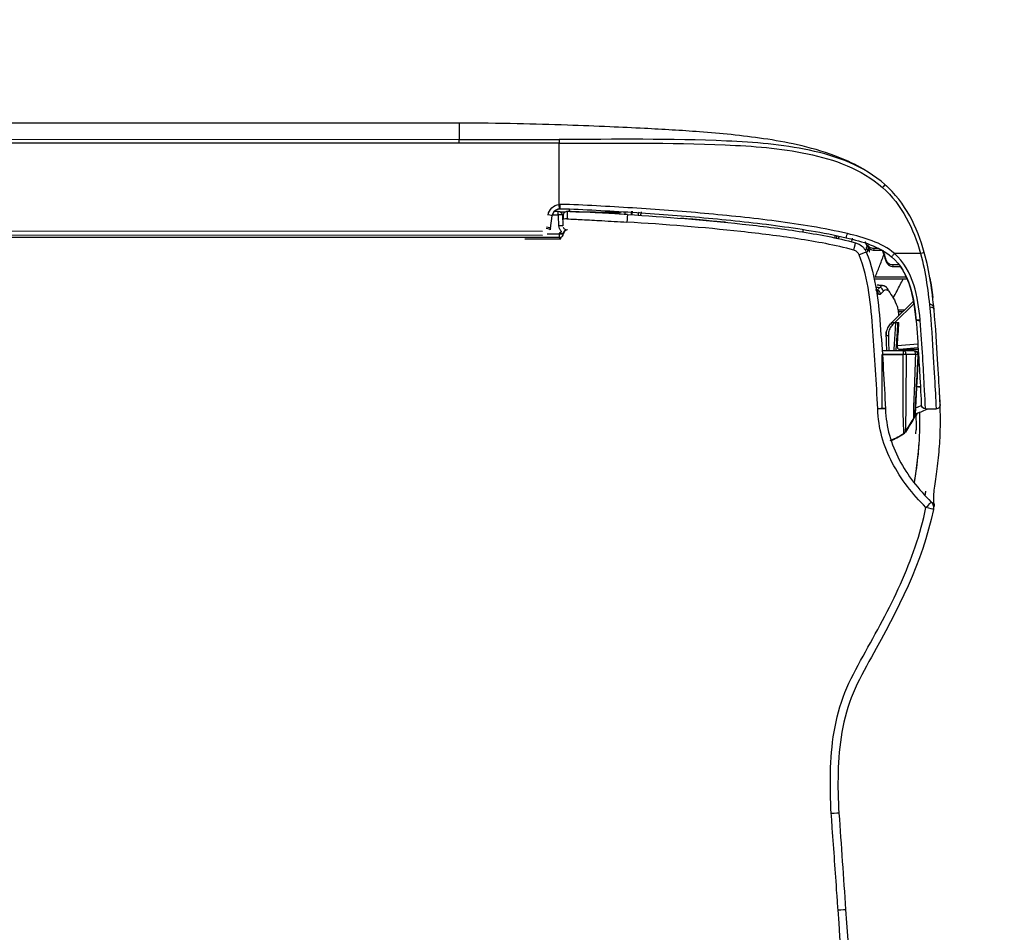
# Model space of a CAD drawing. Header units: millimetres. Extents: x -424979 to 718034, y -72486 to 344972.
# Tile 180 of 256: x 563113 to 563401, y 145398 to 145665. Entities that reach past the tile are written whole.
import ezdxf
from ezdxf.xclip import XClip

# ---------------------------------------------------------------- set-up
doc = ezdxf.new("R2010")
doc.units = ezdxf.units.MM
doc.header["$MEASUREMENT"] = 0
doc.header["$XCLIPFRAME"] = 0
doc.layers.add('IS_KLIM_urządzenia', color=3, linetype='Continuous')
doc.layers.add('Rysunki i obrazki', color=7, linetype='Continuous')
doc.layers.add('SKAN - RZUT_7_0_Nr_pióra__1', color=7, linetype='Continuous', lineweight=13)
picture_1 = doc.add_image_def('image7.tif', size_in_pixel=(14115, 7016))

# ---------------------------------------------------------------- blocks, each defined once
blk = doc.blocks.new('Rysunek_7_7', base_point=(-247133.12, 120862.67))
at = {"layer": 'SKAN - RZUT_7_0_Nr_pióra__1', "color": 7, "lineweight": 13}
image = blk.add_image(picture_1, insert=(-306883.09, 91162.66), size_in_units=(119499.94, 59400.02), dxfattribs=at)
image.set_boundary_path([(-0.5, -0.5), (14114.5, 7015.5)])
blk = doc.blocks.new('G$CFEA986A8')
at = {"layer": 'IS_KLIM_urządzenia', "linetype": 'Continuous'}
for p, q in [((2.71, 28.23), (3.1, 35.54)), ((3.1, 35.54), (3.1, 35.54)), ((3.24, 36.01), (3.24, 36.02)), ((3.24, 36.02), (3.24, 36.01)), ((2.74, 28.23), (2.74, 28.23)), ((3.03, 28.23), (3.03, 28.23)), ((4.22, 28.23), (4.22, 28.23)), ((4.55, 28.23), (4.55, 28.23)), ((2.73, 27.62), (4.82, 27.62)), ((2.74, 27.41), (5, 27.61)), ((5.25, 27.13), (2.77, 26.91)), ((3.18, 21.95), (5.57, 24.34)), ((5.93, 24.34), (3.22, 21.63)), ((5.57, 24.34), (5.44, 24.33)), ((5.57, 24.34), (5.85, 24.61)), ((5.93, 24.34), (5.57, 24.34)), ((6.02, 24.44), (5.93, 24.34)), ((46.34, 14.13), (46.34, 14)), ((50.7, 14.13), (46.34, 14.13)), ((46.52, 13.99), (46.52, 13.96)), ((46.52, 13.96), (921.55, 13.84)), ((46.52, 13.51), (46.52, 13.96)), ((48, 13.51), (46.52, 13.51)), ((48.58, 13.7), (919.48, 13.58)), ((47.59, 12.8), (47.38, 11.3)), ((919.48, 13.06), (48.58, 13.18)), ((46.64, 11.21), (47.36, 11.21)), ((46.64, 11.21), (46.64, 10.75)), ((46.54, 9.92), (46.54, 2.46)), ((47.11, 10.75), (46.64, 10.75)), ((58.74, 2.46), (909.33, 2.34)), ((909.33, 1.87), (58.74, 1.98)), ((58.74, 0), (58.74, 1.98)), ((58.73, 0), (909.33, -0.12))]:
    blk.add_line(p, q, dxfattribs=at)
for points in [[(37.64, 10.75, 0), (37.64, 10.76, 0), (37.64, 10.76, 0), (37.64, 10.77, 0), (37.64, 10.78, 0), (37.64, 10.79, 0), (37.64, 10.8, 0), (37.64, 10.81, 0), (37.64, 10.82, 0), (37.64, 10.83, 0), (37.64, 10.84, 0), (37.64, 10.84, 0), (37.65, 10.85, 0), (37.65, 10.86, 0), (37.65, 10.87, 0), (37.65, 10.88, 0), (37.65, 10.89, 0), (37.65, 10.9, 0), (37.65, 10.91, 0), (37.65, 10.92, 0), (37.65, 10.92, 0), (37.65, 10.93, 0), (37.65, 10.94, 0), (37.65, 10.95, 0), (37.65, 10.96, 0), (37.65, 10.97, 0), (37.65, 10.98, 0), (37.65, 10.99, 0), (37.65, 11, 0), (37.65, 11, 0), (37.65, 11.01, 0), (37.65, 11.02, 0), (37.65, 11.03, 0), (37.65, 11.04, 0), (37.65, 11.05, 0), (37.65, 11.06, 0), (37.65, 11.07, 0), (37.65, 11.08, 0), (37.65, 11.08, 0), (37.65, 11.09, 0), (37.65, 11.1, 0), (37.65, 11.11, 0), (37.65, 11.12, 0), (37.65, 11.13, 0), (37.66, 11.14, 0), (37.66, 11.15, 0), (37.66, 11.16, 0), (37.66, 11.16, 0), (37.66, 11.17, 0), (37.66, 11.18, 0), (37.66, 11.19, 0)], [(37.72, 10.74, 0), (37.72, 10.75, 0), (37.72, 10.76, 0), (37.72, 10.77, 0), (37.72, 10.78, 0), (37.72, 10.79, 0), (37.72, 10.79, 0), (37.72, 10.8, 0), (37.72, 10.81, 0), (37.72, 10.82, 0), (37.72, 10.83, 0), (37.73, 10.84, 0), (37.73, 10.85, 0), (37.73, 10.86, 0), (37.73, 10.87, 0), (37.73, 10.87, 0), (37.73, 10.88, 0), (37.73, 10.89, 0), (37.73, 10.9, 0), (37.73, 10.91, 0), (37.73, 10.92, 0), (37.73, 10.93, 0), (37.73, 10.94, 0), (37.73, 10.95, 0), (37.73, 10.95, 0), (37.73, 10.96, 0), (37.73, 10.97, 0), (37.73, 10.98, 0), (37.73, 10.99, 0), (37.73, 11, 0), (37.73, 11.01, 0), (37.73, 11.02, 0), (37.73, 11.03, 0), (37.73, 11.03, 0), (37.73, 11.04, 0), (37.73, 11.05, 0), (37.73, 11.06, 0), (37.73, 11.07, 0), (37.73, 11.08, 0), (37.73, 11.09, 0), (37.73, 11.1, 0), (37.73, 11.11, 0), (37.73, 11.11, 0), (37.73, 11.12, 0), (37.73, 11.13, 0), (37.74, 11.14, 0), (37.74, 11.15, 0), (37.74, 11.16, 0), (37.74, 11.17, 0), (37.74, 11.18, 0), (37.74, 11.19, 0)]]:
    blk.add_polyline3d(points, dxfattribs=at)
at = {"layer": 'IS_KLIM_urządzenia', "linetype": 'Continuous', "extrusion": (0, 0, -1)}
for centre, radius, start, end in [((-1.84, 46.94), 1, 314.7826, 11.7219), ((-0.53, 34.35), 0.5, 357.2068, 90), ((-1.83, 34.35), 0.5, 90, 177.181), ((-46.64, 11.25), 0.5, 270, 357), ((-46.39, 11.44), 1, 188, 264.2856), ((-46.39, 11.42), 1.5, 188, 264.2856)]:
    blk.add_arc(centre, radius, start, end, dxfattribs=at)
at = {"layer": 'IS_KLIM_urządzenia', "linetype": 'Continuous', "extrusion": (-1.54693e-05, -6.12303e-17, -1)}
blk.add_arc((-3.24, 28.23, -0.01), 0.498, 270, 359.4983, dxfattribs=at)
at = {"layer": 'IS_KLIM_urządzenia', "linetype": 'Continuous'}
for centre, start, end in [((2.5, 23.81), 5.1428, 5.6972), ((48.11, 12.87), 160.3327, 163.928), ((45.54, 11.27), 267.736, 0)]:
    blk.add_arc(centre, 0.5, start, end, dxfattribs=at)
for centre, major_axis, ratio, start_param, end_param in [((13.38, 84.28), (0.998, 0.07), 0.023762, 3.141593, 4.646623), ((1.84, 46.94), (0.979, -0.203), 0.056856, 3.141593, 4.651384), ((1.84, 46.94), (0.704, 0.71), 0.020204, 1.651706, 3.141593), ((7.71, 34.94), (-0.999, -0.049), 0.051256, 0, 1.514472), ((7.71, 34.9), (-0.999, -0.047), 0.051373, 0, 1.514578), ((3.38, 28.23), (0, -0.498), 0.705765, 4.721116, 6.283185), ((3.96, 27.4), (0.499, -0.033), 0.703948, 0.778487, 1.449237), ((6.36, 25.91), (0.25, 0.009), 0.004928, 6.283059, 7.845078), ((2.49, 23.87), (-0.498, -0.042), 0.40242, 3.141593, 4.712356), ((2.5, 23.81), (-0.498, -0.05), 0.399009, 3.140125, 4.706849), ((5.85, 24.61), (-0.177, 0.177), 0.009872, 3.141593, 4.709921), ((2.5, 23.81), (-0.498, -0.045), 0.399039, 3.141593, 4.710711), ((1.28, 22.79), (0.498, 0.048), 0.655613, 3.140676, 4.596546), ((6.84, 20.48), (0.38, 0.325), 0.906204, 2.398026, 3.130887), ((7.44, 20.5), (-0.376, 0.33), 0.885836, 0.804441, 2.115185), ((7.76, 20.85), (-0.367, 0.34), 0.8822, 0.840111, 2.138766), ((8.04, 20.89), (0.282, 0.413), 0.898755, 2.160862, 3.167773), ((5.72, 17.3), (0, 0.2), 0.576627, 4.721116, 6.283185), ((2.45, 15.93), (0.482, 0.133), 0.040619, 3.141593, 4.662666), ((5.63, 15.93), (-0.326, -0.379), 0.006066, 1.506881, 3.141593), ((6.49, 16.72), (0.192, 0.056), 0.184381, 5.301873, 6.283185), ((8.86, 15.62), (0.19, -0.061), 0.210046, 2.527177, 3.153928), ((9.97, 16.14), (-0.925, -0.381), 0.043497, 0, 1.508611), ((8.07, 15.3), (0, 0.2), 0.433029, 4.721116, 6.283185), ((8.96, 15.32), (-0.191, 0.059), 0.212832, 4.135574, 5.657225), ((8.8, 14.85), (0.18, 0.087), 0.196125, 5.117147, 6.283185), ((10.63, 15.55), (-0.263, -0.965), 0.021464, 4.784953, 6.283185), ((11.38, 13.51), (-0.117, -0.486), 0.019962, 3.141593, 4.771045), ((45.52, 13.53), (0.02, 0.5), 1, 3.141593, 4.708057), ((45.52, 13.53), (-0.02, -0.5), 0.999999, 0, 1.547993), ((45.57, 13.52), (-0.02, -0.5), 0.955746, 0, 1.547846), ((46.52, 13.46), (0.5, -0.017), 0.998628, 1.605655, 3.113607), ((46.52, 13.46), (-0.5, 0.017), 0.093825, 4.715665, 5.983293), ((46.57, 12.58), (0.499, 0.026), 0.09496, 3.141593, 4.707412), ((48.08, 12.73), (0.495, -0.07), 0.051828, 3.141593, 4.719673), ((48.11, 12.87), (0.48, -0.138), 0.050296, 3.141584, 4.726878), ((39.42, 10.08), (0.996, -0.087), 0.841749, 1.62689, 2.181571), ((45.54, 11.73), (0.5, 0), 0.093428, 4.788501, 6.283185), ((46.64, 11.25), (0.499, 0.026), 0.096366, 3.141593, 4.707339), ((47.87, 11.23), (0.495, -0.07), 0.051828, 3.141593, 4.719673), ((46.39, 9.94), (0, -0.5), 0.000142, 3.141593, 4.764749), ((46.54, 9.95), (0.05, -0.498), 0.005219, 3.141593, 4.764488), ((7.1, 7.87), (0.331, 0.375), 0.006851, 3.141593, 4.648558), ((46.54, 2.49), (0, 0.5), 0.000013, 3.173368, 4.660029)]:
    blk.add_ellipse(centre, major_axis=major_axis, ratio=ratio, start_param=start_param, end_param=end_param, dxfattribs=at)
at = {"layer": 'IS_KLIM_urządzenia', "linetype": 'Continuous', "extrusion": (0, 0, -1)}
for centre, major_axis, ratio, start_param, end_param in [((3.24, 28.23), (0.352, -0.352), 0.999998, 0.785397, 2.347467), ((48.58, 12.65), (-0.13, -1.08), 0.917565, 1.59215, 1.795783), ((-21.42, 382.85), (-1476.17, -4886.86), 0.031997, 4.778832, 4.778918), ((7.64, 474.84), (-1862.82, -6167.7), 0.025163, 4.780022, 4.78009), ((5.18, 514.21), (-1939.65, -6425.41), 0.026246, 4.782823, 4.782889)]:
    blk.add_ellipse(centre, major_axis=major_axis, ratio=ratio, start_param=start_param, end_param=end_param, dxfattribs=at)
at = {"layer": 'IS_KLIM_urządzenia', "linetype": 'Continuous'}
for points, degree in [([(11.56, 95.97), (10.36, 113.09), (9.16, 130.21), (7.97, 147.33)], 3), ([(8.86, 147.39), (10.07, 130.27), (11.28, 113.14), (12.48, 96.01)], 3), ([(12.48, 96.01), (11.99, 95.98), (11.56, 95.96), (11.56, 95.97)], 3), ([(12.38, 84.21), (12.11, 88.13), (11.83, 92.05), (11.56, 95.97)], 3), ([(0.77, 46.44), (0.76, 46.55), (0.76, 46.66), (0.78, 46.77)], 3), ([(0.77, 46.67), (0.75, 46.58), (0.77, 46.46)], 2), ([(0.78, 46.71), (0.77, 46.67)], 1), ([(0.77, 46.44), (0.77, 46.45), (0.77, 46.46), (0.77, 46.46)], 3), ([(1.12, 46.25), (0.98, 46.27), (0.82, 46.34), (0.77, 46.44)], 3), ([(1.81, 44.89), (1.84, 45.06), (1.87, 45.24), (1.9, 45.41)], 3), ([(4.44, 37.88), (4.99, 38.23), (5.55, 38.58), (6.17, 38.76)], 3), ([(4.44, 37.88), (4.99, 38.23), (5.55, 38.58), (6.17, 38.76)], 3), ([(4.44, 37.88), (4.95, 38.2), (5.46, 38.52), (6, 38.7)], 3), ([(4.44, 37.87), (4.94, 38.19), (5.46, 38.51), (6, 38.7)], 3), ([(6, 38.7), (5.7, 38.6), (5.4, 38.45), (5.12, 38.29)], 3), ([(6, 38.7), (5.79, 38.63), (5.59, 38.54)], 2), ([(2.99, 35.39), (2.99, 36.07), (2.97, 36.75), (2.96, 37.42)], 3), ([(3.24, 36.01), (3.59, 36.58), (3.94, 37.15), (4.28, 37.72)], 3), ([(4.28, 37.71), (3.76, 36.86), (3.24, 36)], 2), ([(4.28, 37.72), (4.28, 37.72), (4.28, 37.72), (4.28, 37.72)], 3), ([(4.29, 37.71), (4.33, 37.78), (4.38, 37.83), (4.44, 37.87)], 3), ([(4.44, 37.88), (4.44, 37.88), (4.44, 37.88), (4.44, 37.88)], 3), ([(4.44, 37.88), (4.44, 37.88), (4.44, 37.88), (4.44, 37.88)], 3), ([(5.12, 38.29), (4.79, 38.1), (4.45, 37.88)], 2), ([(1.83, 34.85), (1.4, 34.85), (0.96, 34.85), (0.53, 34.85)], 3), ([(2.71, 28.23), (3.1, 35.54)], 1), ([(3.1, 35.54), (2.71, 28.23)], 1), ([(3.1, 35.54), (2.71, 28.23)], 1), ([(2.81, 35.36), (2.86, 35.45), (2.91, 35.54), (2.97, 35.63)], 3), ([(3.24, 36.01), (3.16, 35.87), (3.11, 35.71), (3.1, 35.54)], 3), ([(3.1, 35.58), (3.1, 35.58)], 1), ([(3.1, 35.54), (3.1, 35.54), (3.1, 35.54), (3.1, 35.54)], 3), ([(3.1, 35.54), (3.1, 35.54), (3.1, 35.54), (3.1, 35.54)], 3), ([(2.31, 34.46), (2.54, 34.58), (2.78, 34.68), (3.03, 34.75)], 3), ([(0.12, 32.64), (0.12, 32.62), (0.12, 32.59), (0.12, 32.57)], 3), ([(2.92, 32.14), (2.76, 32.15), (2.6, 32.16), (2.45, 32.17)], 3), ([(2.92, 32.12), (2.76, 32.13), (2.61, 32.14), (2.45, 32.14)], 3), ([(3.24, 27.74), (2.98, 27.74), (2.74, 27.97), (2.74, 28.23)], 3), ([(3.24, 27.74), (2.98, 27.74), (2.74, 27.97), (2.74, 28.23)], 3), ([(3.24, 27.74), (2.98, 27.74), (2.75, 27.97), (2.74, 28.23)], 3), ([(3.01, 28.23), (3.4, 28.23), (3.8, 28.23), (4.2, 28.23)], 3), ([(3.03, 28.23), (3.43, 28.23), (3.82, 28.23), (4.22, 28.23)], 3), ([(3.99, 27.75), (3.99, 27.7), (3.99, 27.66), (4, 27.62)], 3), ([(4.47, 27.59), (4.48, 27.65), (4.48, 27.71), (4.49, 27.76)], 3), ([(4.81, 27.59), (4.82, 27.64), (4.82, 27.69), (4.82, 27.74)], 3), ([(4.95, 27.74), (4.95, 27.69), (4.94, 27.65), (4.94, 27.6)], 3), ([(7.11, 28.23), (7.11, 28.23)], 1), ([(5.25, 27.13), (5.19, 26.2), (5.13, 25.26), (5.07, 24.33)], 3), ([(6.54, 25.37), (6.57, 25.4), (6.59, 25.42), (6.62, 25.45)], 3), ([(6.61, 25.92), (6.61, 25.77), (6.62, 25.61), (6.62, 25.46)], 3), ([(6.62, 25.45), (6.62, 25.61), (6.61, 25.76), (6.61, 25.92)], 3), ([(6.62, 25.46), (6.62, 25.46), (6.62, 25.46), (6.62, 25.46)], 3), ([(6.62, 25.45), (6.62, 25.46), (6.62, 25.46), (6.62, 25.46)], 3), ([(2.47, 24.07), (2.47, 24.05), (2.48, 24.03), (2.48, 24.01)], 3), ([(2.99, 23.86), (2.99, 23.91)], 1), ([(2.99, 23.88), (2.99, 23.89), (2.99, 23.9), (2.99, 23.91)], 3), ([(3.07, 23), (3.04, 23.3), (3.01, 23.6), (2.99, 23.91)], 3), ([(5.15, 23), (4.96, 23), (4.77, 23), (4.59, 23)], 3), ([(0.78, 22.75), (0.79, 22.65), (0.8, 22.62)], 2), ([(4.39, 22.8), (4.65, 22.8), (4.92, 22.8), (5.18, 22.8)], 3), ([(6.36, 20.47), (5.9, 21.01), (5.56, 21.63), (5.3, 22.33)], 3), ([(1.29, 18.88), (1.16, 19.65), (1.04, 20.45), (0.94, 21.27)], 3), ([(7.29, 20.84), (7.18, 20.72), (7.08, 20.61), (6.97, 20.49)], 3), ([(6.48, 20.17), (6.66, 19.86), (7.06, 19.84)], 2), ([(7.06, 19.82), (7.74, 19.77)], 1), ([(7.39, 20.05), (7.49, 20.16), (7.6, 20.28), (7.71, 20.39)], 3), ([(7.71, 20.39), (7.78, 20.39), (7.86, 20.39), (7.93, 20.38)], 3), ([(5.61, 15.91), (7.22, 14.52), (9.31, 13.97), (11.36, 13.48)], 3), ([(11.49, 13.99), (9.53, 14.46), (7.5, 14.98), (5.96, 16.31)], 3), ([(6.61, 16.72), (6.73, 16.31), (6.86, 15.9), (7.01, 15.5)], 3), ([(7.11, 15.5), (6.95, 15.92), (6.81, 16.34), (6.68, 16.78)], 3), ([(8.59, 15.34), (8.64, 15.45), (8.68, 15.57), (8.71, 15.69)], 3), ([(8.82, 15.39), (8.78, 15.49), (8.74, 15.59), (8.71, 15.69)], 3), ([(8.92, 15.74), (8.89, 15.63), (8.85, 15.51), (8.82, 15.39)], 3), ([(7.51, 15.3), (7.73, 15.3), (7.94, 15.3), (8.16, 15.3)], 3), ([(8.82, 15.39), (8.8, 15.33), (8.78, 15.28), (8.77, 15.22)], 3), ([(8.93, 14.96), (8.99, 15.07), (9.04, 15.2), (9.08, 15.32)], 3), ([(9.21, 14.47), (9.13, 14.63), (9.05, 14.78), (8.98, 14.93)], 3), ([(9.08, 15.32), (9.1, 15.4), (9.13, 15.48), (9.15, 15.55)], 3), ([(10.84, 14.47), (10.8, 14.33), (10.76, 14.19), (10.72, 14.05)], 3), ([(12.42, 14.09), (12.38, 13.95), (12.34, 13.81)], 2), ([(12.41, 13.79), (12.43, 13.89), (12.46, 13.98), (12.48, 14.08)], 3), ([(12.7, 14.03), (12.67, 13.94), (12.65, 13.84), (12.63, 13.74)], 3), ([(12.84, 13.7), (12.86, 13.8), (12.89, 13.89), (12.91, 13.99)], 3), ([(16.78, 13.3), (16.75, 13.18), (16.72, 13.05), (16.69, 12.93)], 3), ([(46.34, 14.13), (46.34, 14.13), (46.34, 14.13), (46.34, 14.13)], 3), ([(46.52, 13.51), (46.52, 13.49), (46.52, 13.47), (46.52, 13.45)], 3), ([(38.2, 11.15), (38.2, 11.15), (38.23, 11.58), (38.26, 12.08)], 3), ([(38.51, 11.12), (38.5, 11.02), (38.49, 10.92), (38.48, 10.82)], 3), ([(39.02, 11.1), (39.26, 11.09), (39.51, 11.07), (39.75, 11.06)], 3), ([(43.76, 10.85), (44.25, 10.85), (44.75, 10.84), (45.24, 10.83)], 3), ([(46.39, 10.83), (46.18, 10.83), (45.97, 10.83), (45.75, 10.83)], 3), ([(46.49, 10.45), (46.45, 10.45), (46.42, 10.44), (46.39, 10.44)], 3), ([(6.63, 7.62), (6.47, 7.76), (6.31, 7.91), (6.16, 8.07)], 3), ([(46.54, 2.46), (50.6, 2.46), (54.67, 2.46), (58.74, 2.46)], 3), ([(58.74, 2.46), (58.74, 2.21), (58.74, 1.99), (58.74, 1.98)], 3)]:
    blk.add_open_spline(points, degree=degree, dxfattribs=at)
for points, knots in [([(12.48, 96.01), (12.48, 96.01), (12.48, 96.01), (12.53, 95.35), (12.58, 94.68), (12.81, 91.36), (13, 88.7), (13.23, 85.45), (13.27, 84.85), (13.31, 84.26)], [0, 0, 0, 0, 0.000005, 0.000005, 0.169628, 0.169628, 0.84812, 0.84812, 1, 1, 1, 1]), ([(0.86, 47.14), (2.21, 53.63), (5.22, 59.45), (9.22, 66.61), (10.01, 68.05), (11.28, 71.07), (11.73, 72.68), (12.3, 75.96), (12.44, 77.6), (12.52, 80.9), (12.49, 82.59), (12.38, 84.21)], [0, 0, 0, 0, 0.5, 0.5, 0.625, 0.625, 0.75, 0.75, 0.875, 0.875, 1, 1, 1, 1]), ([(13.31, 84.26), (13.43, 82.58), (13.45, 80.92), (13.38, 77.59), (13.25, 75.94), (12.69, 72.64), (12.26, 71.01), (11.03, 67.94), (10.25, 66.49), (7.83, 62.15), (6.23, 59.26), (3.53, 53.27), (2.44, 50.17), (1.77, 46.9)], [0, 0, 0, 0, 0.125, 0.125, 0.25, 0.25, 0.375, 0.375, 0.5, 0.5, 0.75, 0.75, 1, 1, 1, 1]), ([(1.77, 46.9), (3.4, 45.28), (4.82, 43.46), (6.4, 40.45), (6.84, 39.38), (7.45, 37.17), (7.6, 36.03), (7.65, 34.88)], [0, 0, 0, 0, 0.5, 0.5, 0.75, 0.75, 1, 1, 1, 1]), ([(0.79, 46.38), (0.81, 46.35), (0.83, 46.15), (0.82, 45.56), (0.75, 44.68), (0.59, 43.52), (0.41, 42.19), (0.23, 40.79), (0.06, 38.91), (-0.02, 36.7), (0.03, 34.49), (0.09, 33.16), (0.12, 32.58)], [0, 0, 0, 0, 0.12885, 0.245282, 0.335122, 0.40726, 0.471799, 0.536509, 0.604482, 0.745543, 0.884733, 1, 1, 1, 1]), ([(6.71, 34.89), (6.66, 35.97), (6.51, 37.05), (5.93, 39.13), (5.52, 40.14), (4.02, 42.98), (2.67, 44.7), (1.13, 46.23)], [0, 0, 0, 0, 0.25, 0.25, 0.5, 0.5, 1, 1, 1, 1]), ([(3.15, 43.79), (3.12, 43.57), (3.04, 42.96), (2.88, 41.81), (2.7, 40.4), (2.54, 38.56), (2.49, 36.85), (2.5, 35.65), (2.51, 35.23)], [0, 0, 0, 0, 0.089993, 0.237107, 0.37975, 0.527052, 0.833503, 1, 1, 1, 1]), ([(3.13, 43.63), (3.06, 43.24), (2.83, 41.75), (2.67, 40.26), (2.59, 39.15)], [0, 0, 0, 0, 0.261547, 1, 1, 1, 1]), ([(3.01, 37.92), (3, 37.79), (2.99, 37.66), (2.97, 37.49), (2.97, 37.46), (2.96, 37.42)], [0, 0, 0, 0, 0.794972, 0.794972, 1, 1, 1, 1]), ([(3.24, 36.01), (3.49, 36.42), (3.74, 36.82), (4.08, 37.39), (4.18, 37.55), (4.28, 37.72)], [0, 0, 0, 0, 0.711043, 0.711043, 1, 1, 1, 1]), ([(3.24, 36.01), (3.5, 36.43), (3.75, 36.85), (4.1, 37.41), (4.19, 37.57), (4.28, 37.72)], [0, 0, 0, 0, 0.731926, 0.731926, 1, 1, 1, 1]), ([(4.29, 37.71), (3.97, 37.19), (3.65, 36.67), (3.3, 36.1), (3.27, 36.06), (3.24, 36.01)], [0, 0, 0, 0, 0.917621, 0.917621, 1, 1, 1, 1]), ([(4.2, 28.23), (4.2, 29.24), (4.2, 30.24), (4.21, 32.24), (4.2, 33.27), (4.22, 35.2), (4.25, 36.11), (4.29, 37.36), (4.3, 37.7), (4.29, 37.71)], [0, 0, 0, 0, 0.25, 0.25, 0.5, 0.5, 0.75, 0.75, 1, 1, 1, 1]), ([(4.28, 37.72), (4.28, 37.72), (4.28, 37.72), (4.28, 37.72), (4.28, 37.72), (4.28, 37.72)], [0, 0, 0, 0, 0.500001, 0.500001, 1, 1, 1, 1]), ([(4.45, 37.88), (4.45, 37.88), (4.43, 37.87), (4.42, 37.86), (4.4, 37.84), (4.37, 37.82), (4.35, 37.8), (4.32, 37.76), (4.29, 37.72), (4.29, 37.72)], [0, 0, 0, 0, 0.029241, 0.088276, 0.151647, 0.25725, 0.525964, 0.992323, 1, 1, 1, 1]), ([(4.44, 37.88), (4.44, 37.88), (4.44, 37.88), (4.44, 37.88), (4.44, 37.88), (4.44, 37.88)], [0, 0, 0, 0, 0.593674, 0.593674, 1, 1, 1, 1]), ([(4.44, 37.87), (4.45, 37.85), (4.46, 37.53), (4.52, 36.29), (4.55, 35.36), (4.57, 33.39), (4.56, 32.34), (4.56, 30.29), (4.55, 29.26), (4.55, 28.23)], [0, 0, 0, 0, 0.25, 0.25, 0.5, 0.5, 0.75, 0.75, 1, 1, 1, 1]), ([(3.25, 36.01), (3.24, 36), (3.2, 35.94), (3.15, 35.84), (3.12, 35.72), (3.11, 35.65), (3.1, 35.62), (3.1, 35.62), (3.1, 35.62), (3.1, 35.62), (3.1, 35.61), (3.18, 36.23), (3.09, 35.5), (3.1, 35.58), (3.1, 35.58)], [0, 0, 0, 0, 0.004098, 0.020773, 0.033488, 0.040418, 0.042471, 0.042689, 0.042703, 0.042705, 0.042705, 0.045311, 0.81751, 1, 1, 1, 1]), ([(2.43, 15.91), (1.79, 18.29), (1.47, 20.73), (1.05, 25.3), (0.94, 27.43), (0.73, 30.97), (0.65, 32.4), (0.55, 34.34), (0.52, 34.85), (0.53, 34.85)], [0, 0, 0, 0, 0.25, 0.25, 0.5, 0.5, 0.75, 0.75, 1, 1, 1, 1]), ([(3.08, 35.41), (2.6, 35.32), (2.12, 35.16), (1.64, 34.89), (1.62, 34.88), (1.59, 34.86)], [0, 0, 0, 0, 0.948448, 0.948448, 1, 1, 1, 1]), ([(1.83, 34.85), (1.83, 34.85), (1.87, 33.81), (2.08, 30.02), (2.21, 27.26), (2.47, 24.07)], [0, 0, 0, 0, 0.5, 0.5, 1, 1, 1, 1]), ([(2.71, 28.23), (2.79, 29.71), (2.87, 31.19), (2.97, 33.03), (2.98, 33.41), (3.02, 34.12), (3.04, 34.46), (3.08, 35.26), (3.1, 35.51), (3.1, 35.54)], [0, 0, 0, 0, 0.5, 0.5, 0.625, 0.625, 0.75, 0.75, 1, 1, 1, 1]), ([(3.24, 36.01), (3.24, 35.99), (3.25, 35.75), (3.24, 34.97), (3.24, 34.63), (3.22, 33.9), (3.2, 33.49), (3.13, 31.47), (3.07, 29.85), (3.01, 28.23)], [0, 0, 0, 0, 0.25, 0.25, 0.375, 0.375, 0.5, 0.5, 1, 1, 1, 1]), ([(3.1, 35.54), (3.1, 35.58), (3.1, 35.55), (3.1, 35.54), (3.1, 35.54), (3.1, 35.54)], [0, 0, 0, 0, 0.5, 0.5, 1, 1, 1, 1]), ([(3.1, 35.54), (3.1, 35.54), (3.1, 35.54), (3.1, 35.54), (3.1, 35.54), (3.1, 35.54)], [0, 0, 0, 0, 0.501823, 0.501823, 1, 1, 1, 1]), ([(3.1, 35.54), (3.1, 35.54), (3.1, 35.54), (3.1, 35.54), (3.1, 35.54), (3.1, 35.54)], [0, 0, 0, 0, 0.497529, 0.497529, 1, 1, 1, 1]), ([(3.24, 36.01), (3.24, 36.01), (3.24, 36.01), (3.24, 36.01), (3.24, 36.01), (3.24, 36.01)], [0, 0, 0, 0, 0.266653, 0.266653, 1, 1, 1, 1]), ([(3.24, 36.01), (3.24, 36.01), (3.24, 36.01), (3.24, 36.01), (3.24, 36.01), (3.24, 36.01), (3.24, 36.01), (3.24, 36.01)], [0, 0, 0, 0, 0.156997, 0.156997, 0.784985, 0.784985, 1, 1, 1, 1]), ([(6.71, 34.85), (6.71, 34.85), (6.71, 34.85), (6.71, 34.86), (6.71, 34.88), (6.71, 34.89)], [0, 0, 0, 0, 0.001471, 0.001471, 1, 1, 1, 1]), ([(9.05, 15.75), (8.42, 17.27), (8.08, 18.84), (7.57, 22), (7.42, 23.6), (7.06, 28.42), (6.86, 31.65), (6.71, 34.85)], [0, 0, 0, 0, 0.25, 0.25, 0.5, 0.5, 1, 1, 1, 1]), ([(7.65, 34.88), (7.65, 34.88), (7.65, 34.88), (7.65, 34.87), (7.66, 34.86), (7.66, 34.84)], [0, 0, 0, 0, 0.001414, 0.001414, 1, 1, 1, 1]), ([(0.03, 34.32), (0.03, 34.32), (0.05, 33.82), (0.16, 31.93), (0.24, 30.52), (0.46, 27.06), (0.57, 24.97), (1, 20.5), (1.33, 18.12), (1.97, 15.8)], [0, 0, 0, 0, 0.25, 0.25, 0.5, 0.5, 0.75, 0.75, 1, 1, 1, 1]), ([(2.99, 23.91), (2.73, 26.99), (2.59, 29.69), (2.38, 33.37), (2.33, 34.37), (2.33, 34.37)], [0, 0, 0, 0, 0.500106, 0.500106, 1, 1, 1, 1]), ([(7.11, 34.81), (7.11, 34.78), (7.11, 34.74), (7.11, 33.65), (7.11, 32.55), (7.11, 30.39), (7.11, 29.31), (7.11, 28.23)], [0, 0, 0, 0, 0.017199, 0.017199, 0.508599, 0.508599, 1, 1, 1, 1]), ([(7.66, 34.84), (7.81, 31.68), (8, 28.52), (8.36, 23.79), (8.5, 22.21), (8.99, 19.1), (9.32, 17.56), (9.93, 16.07)], [0, 0, 0, 0, 0.5, 0.5, 0.75, 0.75, 1, 1, 1, 1]), ([(0.12, 32.67), (0.12, 32.66), (0.12, 32.66), (0.12, 32.65), (0.12, 32.65), (0.12, 32.64), (0.12, 32.64), (0.12, 32.64)], [0, 0, 0, 0, 0.491862, 0.491862, 0.745898, 0.745898, 1, 1, 1, 1]), ([(2.71, 28.23), (2.71, 28.23), (2.73, 28.23), (2.81, 28.23), (2.86, 28.23), (2.96, 28.23), (2.98, 28.23), (3.01, 28.23)], [0, 0, 0, 0, 0.429968, 0.429968, 0.860069, 0.860069, 1, 1, 1, 1]), ([(2.74, 28.23), (2.74, 28.23), (2.75, 28.23), (2.8, 28.23), (2.84, 28.23), (2.94, 28.23), (2.98, 28.23), (3.03, 28.23)], [0, 0, 0, 0, 0.311909, 0.311909, 0.74389, 0.74389, 1, 1, 1, 1]), ([(3.38, 27.74), (3.34, 27.74), (3.31, 27.74), (3.27, 27.74), (3.25, 27.74), (3.24, 27.74), (3.24, 27.74), (3.24, 27.74)], [0, 0, 0, 0, 0.429844, 0.429844, 0.859217, 0.859217, 1, 1, 1, 1]), ([(4.56, 27.74), (4.44, 27.74), (4.31, 27.74), (4.06, 27.74), (3.93, 27.74), (3.66, 27.74), (3.52, 27.74), (3.38, 27.74)], [0, 0, 0, 0, 0.316882, 0.316882, 0.640659, 0.640659, 1, 1, 1, 1]), ([(4.2, 28.23), (4.24, 28.23), (4.29, 28.23), (4.39, 28.23), (4.44, 28.23), (4.52, 28.23), (4.53, 28.23), (4.55, 28.23)], [0, 0, 0, 0, 0.437327, 0.437327, 0.874715, 0.874715, 1, 1, 1, 1]), ([(4.56, 27.74), (4.51, 27.74), (4.42, 27.76), (4.31, 27.88), (4.24, 28.04), (4.23, 28.17), (4.22, 28.23)], [0, 0, 0, 0, 0.28901, 0.499661, 0.756628, 1, 1, 1, 1]), ([(4.22, 28.23), (4.27, 28.23), (4.37, 28.23), (4.49, 28.23), (4.55, 28.23)], [0, 0, 0, 0, 0.500276, 1, 1, 1, 1]), ([(4.56, 27.74), (4.56, 27.74), (4.56, 27.74), (4.56, 27.75), (4.56, 27.76), (4.56, 27.78), (4.56, 27.8), (4.55, 27.84), (4.55, 27.86), (4.55, 27.9), (4.55, 27.93), (4.55, 27.98), (4.55, 28.01), (4.55, 28.1), (4.55, 28.16), (4.55, 28.23)], [0, 0, 0, 0, 0.125, 0.125, 0.25, 0.25, 0.375, 0.375, 0.5, 0.5, 0.625, 0.625, 0.75, 0.75, 1, 1, 1, 1]), ([(4.55, 28.23), (4.95, 28.23), (5.36, 28.23), (5.99, 28.23), (6.21, 28.23), (6.62, 28.23), (6.8, 28.23), (7.03, 28.23), (7.07, 28.23), (7.11, 28.23)], [0, 0, 0, 0, 0.474817, 0.474817, 0.737386, 0.737386, 0.953021, 0.953021, 1, 1, 1, 1]), ([(7.11, 28.23), (6.67, 28.23), (6.22, 28.23), (5.37, 28.23), (4.96, 28.23), (4.55, 28.23)], [0, 0, 0, 0, 0.51841, 0.51841, 1, 1, 1, 1]), ([(7.11, 27.74), (7.03, 27.74), (6.94, 27.74), (6.49, 27.74), (6.13, 27.74), (5.36, 27.74), (4.96, 27.74), (4.56, 27.74)], [0, 0, 0, 0, 0.097737, 0.097737, 0.528149, 0.528149, 1, 1, 1, 1]), ([(5.22, 24.33), (5.23, 24.5), (5.24, 24.66), (5.29, 25.49), (5.34, 26.16), (5.4, 27.13), (5.42, 27.43), (5.44, 27.74)], [0, 0, 0, 0, 0.146562, 0.146562, 0.73281, 0.73281, 1, 1, 1, 1]), ([(5.66, 27.74), (5.61, 26.91), (5.55, 26.08), (5.48, 24.95), (5.46, 24.64), (5.44, 24.33)], [0, 0, 0, 0, 0.72849, 0.72849, 1, 1, 1, 1]), ([(6.36, 25.91), (6.35, 26.08), (6.35, 26.24), (6.33, 26.85), (6.31, 27.29), (6.3, 27.74)], [0, 0, 0, 0, 0.274035, 0.274035, 1, 1, 1, 1]), ([(6.54, 27.74), (6.55, 27.64), (6.55, 27.54), (6.57, 26.93), (6.59, 26.42), (6.61, 25.92)], [0, 0, 0, 0, 0.164291, 0.164291, 1, 1, 1, 1]), ([(5, 27.61), (5.04, 27.61), (5.07, 27.6), (5.13, 27.56), (5.16, 27.53), (5.21, 27.45), (5.22, 27.41), (5.24, 27.31), (5.25, 27.26), (5.25, 27.18), (5.25, 27.15), (5.25, 27.13)], [0, 0, 0, 0, 0.247479, 0.247479, 0.496795, 0.496795, 0.717384, 0.717384, 0.907765, 0.907765, 1, 1, 1, 1]), ([(5.85, 24.61), (5.99, 24.75), (6.1, 24.92), (6.27, 25.27), (6.33, 25.46), (6.36, 25.74), (6.36, 25.83), (6.36, 25.91)], [0, 0, 0, 0, 0.410681, 0.410681, 0.822529, 0.822529, 1, 1, 1, 1]), ([(6.61, 25.92), (6.61, 25.82), (6.61, 25.72), (6.57, 25.4), (6.51, 25.18), (6.33, 24.81), (6.22, 24.65), (6.07, 24.48), (6.05, 24.46), (6.02, 24.44)], [0, 0, 0, 0, 0.177731, 0.177731, 0.59018, 0.59018, 0.940555, 0.940555, 1, 1, 1, 1]), ([(5.22, 24.33), (5.2, 24.33), (5.19, 24.33), (5.14, 24.33), (5.1, 24.33), (5.07, 24.33)], [0, 0, 0, 0, 0.325415, 0.325415, 1, 1, 1, 1]), ([(5.44, 24.33), (5.41, 24.33), (5.38, 24.33), (5.33, 24.33), (5.3, 24.33), (5.26, 24.33), (5.24, 24.33), (5.22, 24.33), (5.22, 24.33), (5.22, 24.33)], [0, 0, 0, 0, 0.315815, 0.315815, 0.631664, 0.631664, 0.946964, 0.946964, 1, 1, 1, 1]), ([(2.48, 24.01), (2.6, 22.61), (2.81, 21.15), (3.72, 18.3), (4.46, 16.92), (5.61, 15.91)], [0, 0, 0, 0, 0.5, 0.5, 1, 1, 1, 1]), ([(2.99, 23.85), (3, 23.81), (3, 23.77), (3.01, 23.64), (3.02, 23.54), (3.05, 23.29), (3.07, 23.13), (3.12, 22.73), (3.15, 22.48), (3.24, 21.89), (3.31, 21.55), (3.54, 20.47), (3.75, 19.74), (4.26, 18.52), (4.52, 18.02), (4.84, 17.55)], [0, 0, 0, 0, 0.01825, 0.01825, 0.060304, 0.060304, 0.132525, 0.132525, 0.246095, 0.246095, 0.402611, 0.402611, 0.74532, 0.74532, 1, 1, 1, 1]), ([(5.96, 16.31), (4.87, 17.25), (4.17, 18.54), (3.31, 21.19), (3.11, 22.55), (2.99, 23.85)], [0, 0, 0, 0, 0.5, 0.5, 1, 1, 1, 1]), ([(5.3, 22.33), (5.24, 22.47), (5.2, 22.67), (5.14, 23.06), (5.12, 23.23), (5.11, 23.41)], [0, 0, 0, 0, 0.624288, 0.624288, 1, 1, 1, 1]), ([(0.78, 22.75), (0.79, 22.7), (0.79, 22.67), (0.8, 22.61), (0.8, 22.59), (0.8, 22.57), (0.8, 22.57), (0.8, 22.59), (0.8, 22.6), (0.8, 22.61)], [0, 0, 0, 0, 0.272721, 0.272721, 0.545029, 0.545029, 0.816327, 0.816327, 1, 1, 1, 1]), ([(0.8, 22.62), (0.8, 22.61), (0.8, 22.58), (0.8, 22.58), (0.8, 22.57), (0.8, 22.56), (0.8, 22.55), (0.81, 22.53), (0.82, 22.47), (0.86, 22.37), (0.95, 22.25), (1.09, 22.16), (1.21, 22.12), (1.28, 22.13), (1.28, 22.13)], [0, 0, 0, 0, 0.067693, 0.176783, 0.191923, 0.20101, 0.210642, 0.23464, 0.289457, 0.395964, 0.591763, 0.776207, 0.974695, 1, 1, 1, 1]), ([(5.76, 21.33), (5.6, 21.04), (5.45, 20.74), (5.04, 19.97), (4.79, 19.48), (4.54, 19)], [0, 0, 0, 0, 0.379029, 0.379029, 1, 1, 1, 1]), ([(6.97, 20.49), (6.88, 20.38), (6.78, 20.33), (6.57, 20.3), (6.46, 20.36), (6.36, 20.47)], [0, 0, 0, 0, 0.456839, 0.456839, 1, 1, 1, 1]), ([(7.29, 20.84), (7.3, 20.84), (7.3, 20.85), (7.35, 20.89), (7.4, 20.91), (7.49, 20.91), (7.53, 20.9), (7.57, 20.87)], [0, 0, 0, 0, 0.062565, 0.062565, 0.548357, 0.548357, 1, 1, 1, 1]), ([(7.06, 19.82), (7.08, 19.82), (7.09, 19.82), (7.2, 19.84), (7.3, 19.92), (7.39, 20.05)], [0, 0, 0, 0, 0.174867, 0.174867, 1, 1, 1, 1]), ([(7.91, 20), (7.87, 20.01), (7.82, 20.01), (7.65, 20.02), (7.52, 20.03), (7.39, 20.05)], [0, 0, 0, 0, 0.263267, 0.263267, 1, 1, 1, 1]), ([(7.95, 19), (7.84, 19), (7.73, 19), (7.18, 19), (6.75, 19), (6.13, 19), (5.95, 19), (5.2, 19), (4.63, 19), (4.07, 19)], [0, 0, 0, 0, 0.084494, 0.084494, 0.422472, 0.422472, 0.560579, 0.560579, 1, 1, 1, 1]), ([(4.15, 18.8), (4.53, 18.8), (4.9, 18.8), (5.72, 18.8), (6.16, 18.8), (6.86, 18.8), (7.12, 18.8), (7.57, 18.8), (7.77, 18.8), (7.97, 18.8)], [0, 0, 0, 0, 0.296997, 0.296997, 0.640532, 0.640532, 0.845161, 0.845161, 1, 1, 1, 1]), ([(7.97, 18.8), (7.8, 18.37), (7.62, 17.93), (7.27, 17.03), (7.09, 16.55), (6.91, 16.08)], [0, 0, 0, 0, 0.478968, 0.478968, 1, 1, 1, 1]), ([(5.72, 17.5), (5.61, 17.5), (5.5, 17.5), (5.23, 17.5), (5.05, 17.5), (4.88, 17.5)], [0, 0, 0, 0, 0.390013, 0.390013, 1, 1, 1, 1]), ([(5.03, 17.3), (5.22, 17.3), (5.41, 17.3), (5.68, 17.3), (5.76, 17.3), (5.84, 17.3)], [0, 0, 0, 0, 0.696556, 0.696556, 1, 1, 1, 1]), ([(6.68, 16.78), (6.65, 16.88), (6.61, 16.98), (6.49, 17.14), (6.42, 17.22), (6.27, 17.35), (6.17, 17.4), (5.96, 17.48), (5.84, 17.5), (5.72, 17.5)], [0, 0, 0, 0, 0.230955, 0.230955, 0.455697, 0.455697, 0.706422, 0.706422, 1, 1, 1, 1]), ([(5.84, 17.3), (5.93, 17.3), (6.03, 17.28), (6.2, 17.22), (6.27, 17.18), (6.4, 17.08), (6.45, 17.02), (6.54, 16.88), (6.58, 16.81), (6.61, 16.72)], [0, 0, 0, 0, 0.299295, 0.299295, 0.552236, 0.552236, 0.775182, 0.775182, 1, 1, 1, 1]), ([(1.97, 15.8), (2.4, 14.23), (2.97, 12.73), (4.54, 9.9), (5.54, 8.58), (6.77, 7.49)], [0, 0, 0, 0, 0.5, 0.5, 1, 1, 1, 1]), ([(7.08, 7.84), (5.89, 8.89), (4.93, 10.17), (3.41, 12.92), (2.85, 14.38), (2.43, 15.91)], [0, 0, 0, 0, 0.5, 0.5, 1, 1, 1, 1]), ([(2.43, 15.91), (3.38, 15.91), (4.33, 15.91), (5.39, 15.91), (5.5, 15.91), (5.61, 15.91)], [0, 0, 0, 0, 0.894615, 0.894615, 1, 1, 1, 1]), ([(10.37, 14.59), (10.22, 14.63), (10.07, 14.69), (9.73, 14.88), (9.55, 15.02), (9.25, 15.35), (9.13, 15.55), (9.05, 15.75)], [0, 0, 0, 0, 0.262451, 0.262451, 0.631307, 0.631307, 1, 1, 1, 1]), ([(9.93, 16.07), (9.97, 15.97), (10.03, 15.87), (10.18, 15.7), (10.27, 15.63), (10.44, 15.54), (10.52, 15.51), (10.59, 15.49)], [0, 0, 0, 0, 0.368676, 0.368676, 0.737518, 0.737518, 1, 1, 1, 1]), ([(8.07, 15.5), (7.95, 15.5), (7.83, 15.5), (7.52, 15.5), (7.32, 15.5), (7.13, 15.5)], [0, 0, 0, 0, 0.379834, 0.379834, 1, 1, 1, 1]), ([(8.98, 14.93), (8.93, 15.03), (8.86, 15.13), (8.71, 15.28), (8.62, 15.34), (8.42, 15.44), (8.31, 15.48), (8.16, 15.5), (8.12, 15.5), (8.07, 15.5)], [0, 0, 0, 0, 0.291856, 0.291856, 0.579131, 0.579131, 0.886367, 0.886367, 1, 1, 1, 1]), ([(8.16, 15.3), (8.19, 15.3), (8.23, 15.3), (8.35, 15.28), (8.44, 15.26), (8.6, 15.18), (8.67, 15.13), (8.79, 15), (8.84, 14.93), (8.88, 14.85)], [0, 0, 0, 0, 0.114875, 0.114875, 0.424433, 0.424433, 0.71152, 0.71152, 1, 1, 1, 1]), ([(8.98, 14.93), (9.03, 14.82), (9.09, 14.7), (9.17, 14.55), (9.19, 14.51), (9.21, 14.48)], [0, 0, 0, 0, 0.758703, 0.758703, 1, 1, 1, 1]), ([(38.2, 11.15), (33.53, 11.44), (28.86, 11.8), (21.88, 12.56), (19.56, 12.85), (14.94, 13.56), (12.64, 13.97), (10.37, 14.59)], [0, 0, 0, 0, 0.5, 0.5, 0.75, 0.75, 1, 1, 1, 1]), ([(10.59, 15.49), (12.85, 14.87), (15.14, 14.47), (19.73, 13.76), (22.04, 13.48), (28.97, 12.72), (33.62, 12.36), (38.26, 12.08)], [0, 0, 0, 0, 0.25, 0.25, 0.5, 0.5, 1, 1, 1, 1]), ([(11.36, 13.48), (14.22, 12.79), (17.12, 12.35), (22.95, 11.58), (25.87, 11.28), (31.72, 10.75), (34.65, 10.54), (39.05, 10.26), (40.52, 10.18), (43.45, 10.02), (44.92, 9.92), (46.39, 9.92)], [0, 0, 0, 0, 0.25, 0.25, 0.5, 0.5, 0.75, 0.75, 0.875, 0.875, 1, 1, 1, 1]), ([(46.39, 10.44), (44.92, 10.44), (43.46, 10.55), (40.54, 10.7), (39.08, 10.78), (34.7, 11.06), (31.78, 11.28), (25.95, 11.8), (23.04, 12.1), (17.23, 12.87), (14.34, 13.31), (11.49, 13.99)], [0, 0, 0, 0, 0.125, 0.125, 0.25, 0.25, 0.5, 0.5, 0.75, 0.75, 1, 1, 1, 1]), ([(46.52, 13.99), (46.46, 13.99), (46.41, 13.98), (46.3, 13.94), (46.25, 13.91), (46.16, 13.84), (46.13, 13.8), (46.07, 13.7), (46.04, 13.65), (46.03, 13.56), (46.02, 13.53), (46.02, 13.5)], [0, 0, 0, 0, 0.217569, 0.217569, 0.437754, 0.437754, 0.661951, 0.661951, 0.88823, 0.88823, 1, 1, 1, 1]), ([(46.02, 13.5), (46.02, 13.5), (46.02, 13.5), (46.02, 13.5), (46.02, 13.5), (46.02, 13.49)], [0, 0, 0, 0, 0.709938, 0.709938, 1, 1, 1, 1]), ([(46.04, 13.49), (46.05, 13.49), (46.05, 13.49), (46.07, 13.48), (46.1, 13.48), (46.16, 13.47), (46.19, 13.47), (46.26, 13.46), (46.31, 13.45), (46.41, 13.45), (46.47, 13.45), (46.52, 13.45)], [0, 0, 0, 0, 0.054361, 0.054361, 0.324109, 0.324109, 0.492664, 0.492664, 0.757067, 0.757067, 1, 1, 1, 1]), ([(46.24, 13.21), (46.29, 13.25), (46.34, 13.29), (46.43, 13.37), (46.47, 13.4), (46.51, 13.44), (46.52, 13.44), (46.52, 13.45)], [0, 0, 0, 0, 0.516625, 0.516625, 0.987493, 0.987493, 1, 1, 1, 1]), ([(46.34, 14), (46.4, 14), (46.46, 14), (46.52, 13.99), (46.52, 13.99), (46.52, 13.99)], [0, 0, 0, 0, 0.980312, 0.980312, 1, 1, 1, 1]), ([(26.23, 12.1), (26.23, 12.1), (27.71, 11.94), (30.67, 11.69), (31.17, 11.65), (31.69, 11.61)], [0, 0, 0, 0, 0.843393, 0.843393, 1, 1, 1, 1]), ([(45.58, 11.68), (44.96, 11.71), (44.35, 11.74), (42.93, 11.81), (42.13, 11.85), (40.31, 11.96), (39.29, 12.02), (38.27, 12.08)], [0, 0, 0, 0, 0.252696, 0.252696, 0.581919, 0.581919, 1, 1, 1, 1]), ([(46.04, 12.68), (46.04, 12.69), (46.03, 12.7), (46.01, 12.77), (45.98, 12.81), (45.9, 12.9), (45.86, 12.93), (45.76, 12.99), (45.71, 13.01), (45.63, 13.02), (45.61, 13.02), (45.59, 13.02)], [0, 0, 0, 0, 0.061755, 0.061755, 0.342553, 0.342553, 0.621501, 0.621501, 0.898216, 0.898216, 1, 1, 1, 1]), ([(46.14, 11.23), (46.12, 11.56), (46.1, 11.89), (46.08, 12.33), (46.07, 12.44), (46.07, 12.55)], [0, 0, 0, 0, 0.752617, 0.752617, 1, 1, 1, 1]), ([(46.24, 13.21), (46.27, 13.19), (46.29, 13.17), (46.39, 13.06), (46.45, 12.96), (46.54, 12.75), (46.56, 12.64), (46.57, 12.53)], [0, 0, 0, 0, 0.128768, 0.128768, 0.564386, 0.564386, 1, 1, 1, 1]), ([(46.57, 12.53), (46.58, 12.2), (46.6, 11.87), (46.62, 11.42), (46.63, 11.32), (46.64, 11.21)], [0, 0, 0, 0, 0.752217, 0.752217, 1, 1, 1, 1]), ([(38.2, 11.15), (39.21, 11.09), (40.23, 11.03), (42.04, 10.93), (42.83, 10.89), (44.26, 10.83), (44.89, 10.8), (45.52, 10.77)], [0, 0, 0, 0, 0.415101, 0.415101, 0.741354, 0.741354, 1, 1, 1, 1]), ([(39.44, 10.92), (40.46, 10.91), (41.48, 10.89), (42.88, 10.87), (43.26, 10.86), (43.64, 10.86)], [0, 0, 0, 0, 0.726317, 0.726317, 1, 1, 1, 1]), ([(45.24, 10.83), (45.24, 10.82), (45.24, 10.81), (45.25, 10.72), (45.25, 10.63), (45.25, 10.52), (45.25, 10.51), (45.25, 10.5)], [0, 0, 0, 0, 0.096435, 0.096435, 0.929868, 0.929868, 1, 1, 1, 1]), ([(45.52, 10.77), (45.52, 10.77), (45.52, 10.78), (45.53, 10.8), (45.53, 10.84), (45.54, 10.93), (45.55, 10.97), (45.55, 11.08), (45.56, 11.17), (45.57, 11.37), (45.57, 11.47), (45.57, 11.62), (45.58, 11.65), (45.58, 11.68)], [0, 0, 0, 0, 0.104471, 0.104471, 0.333219, 0.333219, 0.476288, 0.476288, 0.705049, 0.705049, 0.934054, 0.934054, 1, 1, 1, 1]), ([(46.04, 11.27), (46.04, 11.27), (46.04, 11.28), (46.04, 11.29), (46.04, 11.31), (46.04, 11.35), (46.04, 11.37), (46.04, 11.43), (46.04, 11.47), (46.04, 11.57), (46.04, 11.62), (46.04, 11.7), (46.04, 11.71), (46.04, 11.73)], [0, 0, 0, 0, 0.101232, 0.101232, 0.330942, 0.330942, 0.474618, 0.474618, 0.704242, 0.704242, 0.933906, 0.933906, 1, 1, 1, 1]), ([(46.39, 10.44), (46.44, 10.44), (46.49, 10.45), (46.66, 10.47), (46.77, 10.51), (46.98, 10.63), (47.07, 10.71), (47.22, 10.88), (47.28, 10.99), (47.32, 11.1)], [0, 0, 0, 0, 0.117134, 0.117134, 0.393716, 0.393716, 0.693983, 0.693983, 1, 1, 1, 1]), ([(46.39, 9.92), (46.44, 9.92), (46.49, 9.92), (46.54, 9.92), (46.54, 9.92), (46.54, 9.92)], [0, 0, 0, 0, 0.999599, 0.999599, 1, 1, 1, 1]), ([(6.77, 7.49), (9.32, 5.24), (12.68, 4), (19.31, 2.6), (22.71, 2.33), (32.91, 1.87), (39.73, 1.99), (46.54, 1.99)], [0, 0, 0, 0, 0.25, 0.25, 0.5, 0.5, 1, 1, 1, 1]), ([(46.54, 2.46), (39.78, 2.46), (33.03, 2.35), (22.91, 2.79), (19.53, 3.05), (12.95, 4.41), (9.66, 5.57), (7.08, 7.84)], [0, 0, 0, 0, 0.5, 0.5, 0.75, 0.75, 1, 1, 1, 1]), ([(9.37, 5.63), (9.49, 5.56), (10.61, 4.91), (13.28, 3.72), (17.38, 2.59), (21.48, 1.87), (25.45, 1.39), (29.2, 1.06), (32.75, 0.83), (36.39, 0.63), (40.66, 0.43), (45.83, 0.23), (51.96, 0.05), (56.37, 0), (58.74, 0)], [0, 0, 0, 0, 0.008566, 0.076169, 0.171242, 0.259595, 0.342985, 0.421868, 0.488451, 0.555392, 0.638641, 0.74036, 0.860715, 1, 1, 1, 1]), ([(58.74, 1.98), (58.4, 1.98), (58.07, 1.98), (56.4, 1.98), (55.07, 1.99), (51.34, 1.99), (48.94, 1.99), (46.54, 1.99)], [0, 0, 0, 0, 0.081967, 0.081967, 0.409835, 0.409835, 1, 1, 1, 1])]:
    blk.add_open_spline(points, degree=3, knots=knots, dxfattribs=at)

msp = doc.modelspace()

# ---------------------------------------------------------------- block references
at = {"layer": 'IS_KLIM_urządzenia', "xscale": 2.4, "yscale": 2.4, "zscale": 2.4, "rotation": 179.9922287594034}
msp.add_blockref('G$CFEA986A8', (563382.59, 145634.87), dxfattribs=at)
at = {"layer": 'Rysunki i obrazki', "color": 151, "linetype": 'Continuous', "lineweight": 20, "true_color": 0x80c2ff}
ref = msp.add_blockref('Rysunek_7_7', (578150.82, 164030.11), dxfattribs=at)
XClip(ref).set_block_clipping_path([(-306883.0907464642, 91162.6626359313), (-187383.1463020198, 150562.679302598)])

doc.saveas('drawing.dxf')
